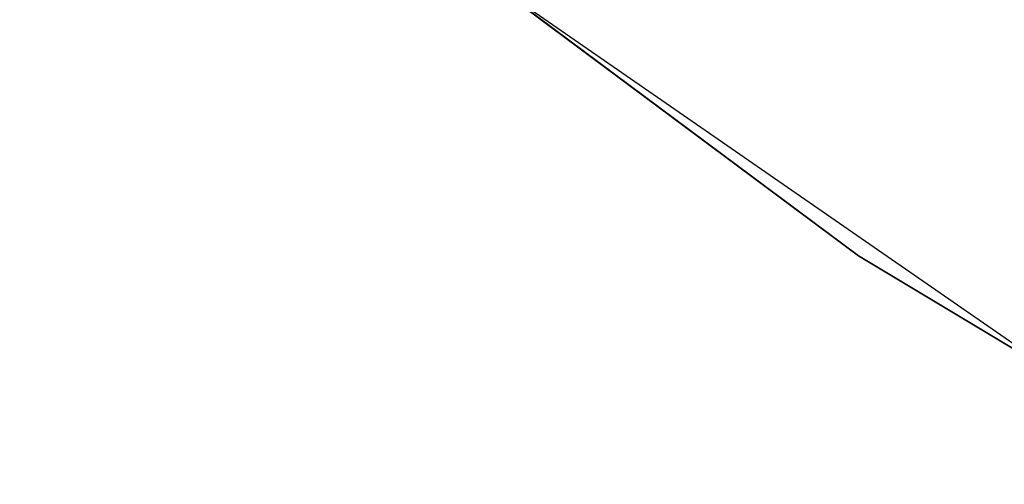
# Model space of a CAD drawing. Extents: x -775 to 775, y -775 to 775.
# Tile 49 of 256: x -423.43 to -413.51, y -622.22 to -617.54. Entities that reach past the tile are written whole.
import ezdxf

# ---------------------------------------------------------------- set-up
doc = ezdxf.new("R2010")
doc.units = 0
doc.layers.get('0').update_dxf_attribs({"color": 13, "linetype": 'CONTINUOUS'})

# ---------------------------------------------------------------- blocks, each defined once
blk = doc.blocks.new('OBJ_000001')
for p, q in [((-474.3948806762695, -575.7174266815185), (-414.9766567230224, -619.9227710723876)), ((-474.3948806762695, -575.7174266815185, 38.99984211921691), (-414.9766567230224, -619.9227710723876, 38.99984211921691)), ((-414.9766567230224, -619.9227710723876, 2.999988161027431), (-474.3948806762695, -575.7174266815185, 2.999988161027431)), ((-414.9766567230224, -619.9227710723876), (-351.2016735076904, -658.1632179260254)), ((-414.9766567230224, -619.9227710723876, 38.99984211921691), (-351.2016735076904, -658.1632179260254, 38.99984211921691)), ((-414.9766567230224, -619.9227710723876, 38.99984211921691), (-414.9766567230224, -619.9227710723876, 2.999988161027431)), ((-351.2016735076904, -658.1632179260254, 2.999988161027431), (-414.9766567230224, -619.9227710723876, 2.999988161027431))]:
    blk.add_line(p, q)
at = {"color": 7}
mesh = blk.add_polyface(dxfattribs=at)
corners = [(-474.3948806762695, -575.7174266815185, 38.99984211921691), (-414.9766567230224, -619.9227710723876, 2.999988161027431), (-474.3948806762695, -575.7174266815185, 2.999988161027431), (-414.9766567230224, -619.9227710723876, 38.99984211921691)]
mesh.append_faces([[corners[k] for k in face] for face in [(0, 1, 2), (1, 0, 3)]], dxfattribs={"vtx0": -1, "color": 7})
mesh = blk.add_polyface(dxfattribs=at)
corners = [(-413.3078632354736, -617.4298030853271, 18.22198307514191), (-438.243017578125, -599.982515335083), (-406.7455215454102, -621.7741115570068)]
mesh.append_faces([[corners[k] for k in face] for face in [(0, 1, 2)]], dxfattribs={"color": 7})
mesh = blk.add_polyface(dxfattribs=at)
corners = [(-414.9766567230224, -619.9227710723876, 38.99984211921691), (-351.2016735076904, -658.1632179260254, 2.999988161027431), (-414.9766567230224, -619.9227710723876, 2.999988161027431), (-351.2016735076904, -658.1632179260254, 38.99984211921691)]
mesh.append_faces([[corners[k] for k in face] for face in [(0, 1, 2), (1, 0, 3)]], dxfattribs={"vtx0": -1, "color": 7})
blk = doc.blocks.new('OBJ_000002')
for p, q in [((-440.012483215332, -602.4050418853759, 6.999972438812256), (-408.3877662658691, -624.2845687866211, 6.999972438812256)), ((-440.012483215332, -602.4050418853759, 30.16272406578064), (-408.3877662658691, -624.2845687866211, 30.16272406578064))]:
    blk.add_line(p, q)
blk = doc.blocks.new('SKPE74C')
for name in ['OBJ_000002', 'OBJ_000001']:
    blk.add_blockref(name, (0, 0))

msp = doc.modelspace()

# ---------------------------------------------------------------- block references
msp.add_blockref('SKPE74C', (0, 0))

doc.saveas('drawing.dxf')
